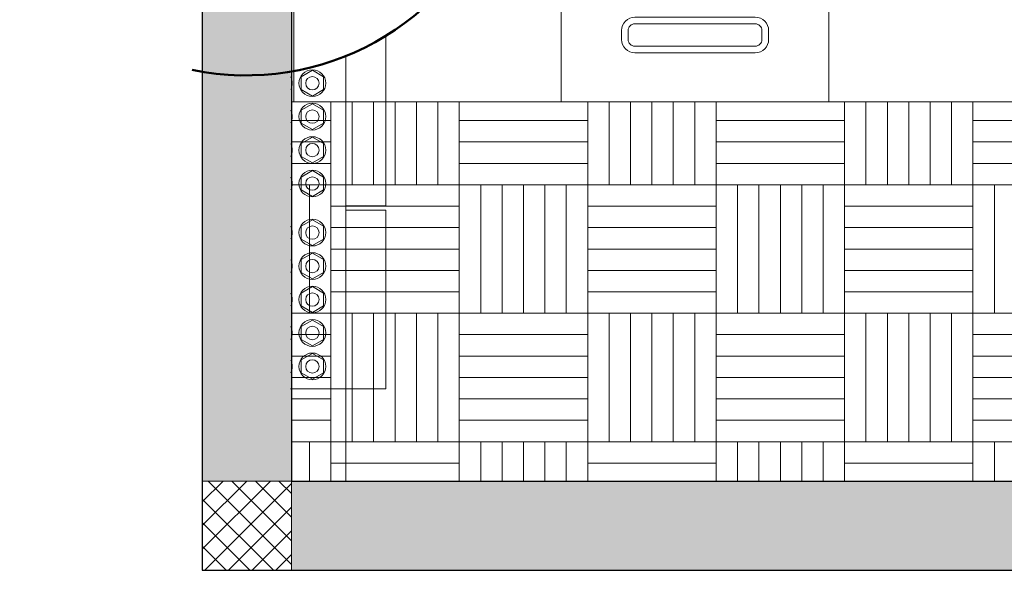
# Model space of a CAD drawing. Header units: millimetres. Extents: x -1435 to 74790, y -2508 to 13830.
# Tile 1 of 95: x -410 to 1799, y 0 to 1234. Entities that reach past the tile are written whole.
import ezdxf
from ezdxf.enums import TextEntityAlignment as Align

# ---------------------------------------------------------------- set-up
doc = ezdxf.new("R2010")
doc.units = ezdxf.units.MM
for name, color, linetype, lineweight, true_color in [('A-CEILING-01', 7, 'Continuous', 5, 0xd56ca8), ('A-CEILING-02', 7, 'Continuous', 5, 0xf27172), ('A-CEILING-03', 7, 'Continuous', 5, 0xfecc66), ('M-MEP-ELLG-LIGHT', 5, 'Continuous', 15, 0x0000ff)]:
    doc.layers.add(name, color=color, linetype=linetype, lineweight=lineweight, true_color=true_color)
for name, color, linetype, lineweight in [('A-LIGHT', 1, 'Continuous', 5), ('A-Wall & Column', 2, 'Continuous', 0), ('ND_26_HATCH', 8, 'Continuous', 13), ('Q-SPCQ', 91, 'Continuous', 9), ('S-BEAM', 12, 'Continuous', 9), ('S-COLS', 52, 'Continuous', 9)]:
    doc.layers.add(name, color=color, linetype=linetype, lineweight=lineweight)
doc.layers.add('RCP LAYOUT', color=9, linetype='Continuous', true_color=0x808080)
doc.styles.get("Standard").update_dxf_attribs({"font": 'arial.ttf'})

# ---------------------------------------------------------------- blocks, each defined once
blk = doc.blocks.new('A$C81f607aa')
at = {"layer": 'ND_26_HATCH', "lineweight": -3, "true_color": 0x808080, "transparency": 33554687}
h = blk.add_hatch(color=8, dxfattribs=at)
h.dxf.hatch_style = 1
h.paths.add_polyline_path([(-15000, 13280), (-15200, 13280), (-15200, 0), (-11010, 0), (-11010, 650), (-10810, 650), (-10810, 850), (-11210, 850), (-11210, 200), (-15000, 200), (-15000, 8735.8), (-15000, 8835.8), (-15000, 9585.8), (-15000, 9685.8), (-15000, 10435.8), (-15000, 10535.8), (-15000, 11285.8), (-15000, 11385.8), (-15000, 12135.8), (-15000, 12235.8)])
h.paths.add_polyline_path([(-15200, 11087.2), (-15000, 11087.2), (-15000, 11287.2), (-15200, 11287.2)], flags=17)
h.paths.add_polyline_path([(-15200, 8211.4), (-15000, 8211.4), (-15000, 8411.4), (-15200, 8411.4)], flags=17)
h.paths.add_polyline_path([(-15200, 5830), (-15000, 5830), (-15000, 6030), (-15200, 6030)], flags=17)
h.paths.add_polyline_path([(-15200, 3420), (-15000, 3420), (-15000, 3620), (-15200, 3620)], flags=17)
h.paths.add_polyline_path([(-15200, 0), (-15000, 0), (-15000, 200), (-15200, 200)], flags=17)
h.paths.add_polyline_path([(-13205, 0.3), (-13005, 0.3), (-13005, 200.3), (-13205, 200.3)], flags=16)
h.paths.add_polyline_path([(-11210, 0), (-11010, 0), (-11010, 200), (-11210, 200)], flags=17)
h.paths.add_polyline_path([(-11010, 650), (-10810, 650), (-10810, 850), (-11010, 850)], flags=17)
at = {"layer": 'ND_26_HATCH', "lineweight": -3, "true_color": 0x808080}
h = blk.add_hatch(dxfattribs=at)
h.set_pattern_fill('ANSI37', color=8, scale=300)
h.set_pattern_definition([(45, (451552.75, 162145.904), (-26.5165043, 26.5165043), []), (135, (451552.75, 162145.904), (-26.5165043, -26.5165043), [])])
h.paths.add_polyline_path([(-15000, 200), (-15200, 200), (-15200, 0), (-15000, 0)])
at = {"layer": 'A-Wall & Column', "color": 8, "lineweight": -3, "true_color": 0x808080}
for p, q in [((-15200, 13480), (-15200, 0)), ((-15000, 13480), (-15000, 200)), ((-15000, 200), (-11210, 200)), ((-15200, 0), (-11010, 0))]:
    blk.add_line(p, q, dxfattribs=at)
at = {"layer": 'A-Wall & Column', "color": 8, "true_color": 0x808080}
blk.add_lwpolyline([(-15200, 0), (-15000, 0), (-15000, 200), (-15200, 200)], close=True, dxfattribs=at)
blk = doc.blocks.new('LIGHT-600X600MM')
at = {"color": 0}
blk.add_line((300, 0), (-300, 0), dxfattribs=at)
blk.add_lwpolyline([(-300, 300), (-300, -300), (300, -300), (300, 300)], close=True, dxfattribs=at)
for points in [[(-165, 160), (-165, 140, 0.414214), (-135, 110), (135, 110, 0.414214), (165, 140), (165, 160, 0.414214), (135, 190), (-135, 190, 0.414214)], [(-150, 160), (-150, 140, 0.414214), (-135, 125), (135, 125, 0.414214), (150, 140), (150, 160, 0.414214), (135, 175), (-135, 175, 0.414214)], [(-165, -160), (-165, -140, -0.414214), (-135, -110), (135, -110, -0.414214), (165, -140), (165, -160, -0.414214), (135, -190), (-135, -190, -0.414214)], [(-150, -160), (-150, -140, -0.414214), (-135, -125), (135, -125, -0.414214), (150, -140), (150, -160, -0.414214), (135, -175), (-135, -175, -0.414214)]]:
    blk.add_lwpolyline(points, format="xyb", close=True, dxfattribs=at)
blk.add_attdef('E', text='', height=100).set_placement((400, 250), align=Align.MIDDLE_CENTER)
blk = doc.blocks.new('A$C98a85b24')
at = {"layer": 'M-MEP-ELLG-LIGHT', "color": 8, "true_color": 0x808080}
blk.add_blockref('LIGHT-600X600MM', (-3085, 1350), dxfattribs=at)
blk = doc.blocks.new('A$C256bf26b')
at = {"layer": 'A-CEILING-03', "true_color": 0x808080}
h = blk.add_hatch(dxfattribs=at)
h.set_pattern_fill('AR-PARQ1', color=8, scale=24)
h.set_pattern_definition([(90, (0, 0), (-288, 288), [288, -288]), (90, (48, 0), (-288, 288), [288, -288]), (90, (96, 0), (-288, 288), [288, -288]), (90, (144, 0), (-288, 288), [288, -288]), (90, (192, 0), (-288, 288), [288, -288]), (90, (240, 0), (-288, 288), [288, -288]), (90, (288, 0), (-288, 288), [288, -288]), (0, (0, 288), (288, -288), [288, -288]), (0, (0, 336), (288, -288), [288, -288]), (0, (0, 384), (288, -288), [288, -288]), (0, (0, 432), (288, -288), [288, -288]), (0, (0, 480), (288, -288), [288, -288]), (0, (0, 528), (288, -288), [288, -288]), (0, (0, 576), (288, -288), [288, -288])])
h.paths.add_polyline_path([(200, 200), (3990, 200), (3990, 850), (7990, 850), (7990, 200), (9805, 200), (9805, 1050), (200, 1050)])
at = {"layer": 'A-CEILING-01', "color": 8, "true_color": 0x808080}
for points in [[(200, 1050), (200, 2970), (4245, 2970), (4245, 3620), (5835, 3620), (5835, 2970), (9805, 2970), (9805, 1050)], [(200, 200), (3990, 200), (3990, 850), (7990, 850), (7990, 200), (9805, 200), (9805, 1050), (200, 1050)]]:
    blk.add_lwpolyline(points, close=True, dxfattribs=at)
at = {"layer": 'A-CEILING-02', "color": 8, "linetype": 'Continuous', "true_color": 0x808080}
for p, q in [((205, 1050), (205, 2970)), ((805, 1050), (805, 2970)), ((1405, 1050), (1405, 2970))]:
    blk.add_line(p, q, dxfattribs=at)
at = {"color": 8, "true_color": 0x808080}
blk.add_blockref('A$C81f607aa', (15200, 0), dxfattribs=at)
at = {"layer": 'A-LIGHT', "color": 8, "true_color": 0x808080}
blk.add_blockref('A$C98a85b24', (4190, 0), dxfattribs=at)
blk = doc.blocks.new('C_Concrete-Circular-Column - 1200mm Dia-V194-RCP-Store 05 at Node L5 Level')
at = {"layer": 'S-COLS', "color": 50, "lineweight": 50}
for start, end in [(98.9508, 180), (180, 302.1681)]:
    blk.add_arc((0, 0), 600, start, end, dxfattribs=at)
blk = doc.blocks.new('Bolt assembly - 112187-2025493-RCP-Store 05 at Node L5 Level')
at = {"layer": 'Q-SPCQ', "color": 7}
blk.add_arc((-521235.1, 143497.5), 30, 331.6117, 28.3816, dxfattribs=at)
blk = doc.blocks.new('Bolt assembly - 112187-V205-RCP-Store 05 at Node L5 Level')
at = {"layer": 'Q-SPCQ', "color": 7}
blk.add_arc((-521235.1, 143422.5), 30, 331.6146, 28.3786, dxfattribs=at)
blk = doc.blocks.new('Bolt assembly - 112187-V206-RCP-Store 05 at Node L5 Level')
at = {"layer": 'Q-SPCQ', "color": 7}
blk.add_arc((-521235.1, 143347.5), 30, 331.6175, 28.3757, dxfattribs=at)
blk = doc.blocks.new('Bolt assembly - 112187-V207-RCP-Store 05 at Node L5 Level')
at = {"layer": 'Q-SPCQ', "color": 7}
blk.add_arc((-521235.1, 143272.5), 30, 331.6204, 28.3728, dxfattribs=at)
blk = doc.blocks.new('Bolt assembly - 112187-V208-RCP-Store 05 at Node L5 Level')
at = {"layer": 'Q-SPCQ', "color": 7}
for p, q in [((-521185.1, 143512), (-521160.1, 143526.4)), ((-521160.1, 143526.4), (-521135.1, 143512)), ((-521185.1, 143483.1), (-521185.1, 143512)), ((-521135.1, 143512), (-521135.1, 143483.1)), ((-521160.1, 143468.7), (-521185.1, 143483.1)), ((-521135.1, 143483.1), (-521160.1, 143468.7))]:
    blk.add_line(p, q, dxfattribs=at)
for radius, start, end in [(30, 89.9961, 269.9961), (30, 269.9961, 89.9961), (15, 89.9961, 269.9961), (15, 269.9961, 89.9961)]:
    blk.add_arc((-521160.1, 143497.5), radius, start, end, dxfattribs=at)
blk = doc.blocks.new('Bolt assembly - 112149-2024255-RCP-Store 05 at Node L5 Level')
at = {"layer": 'Q-SPCQ', "color": 7}
for p, q in [((-521185.1, 142877), (-521160.1, 142891.4)), ((-521160.1, 142891.4), (-521135.1, 142877)), ((-521185.1, 142848.1), (-521185.1, 142877)), ((-521135.1, 142877), (-521135.1, 142848.1)), ((-521160.1, 142833.7), (-521185.1, 142848.1)), ((-521135.1, 142848.1), (-521160.1, 142833.7))]:
    blk.add_line(p, q, dxfattribs=at)
for radius, start, end in [(30, 89.9961, 269.9961), (30, 269.9961, 89.9961), (15, 89.9961, 269.9961), (15, 269.9961, 89.9961)]:
    blk.add_arc((-521160.1, 142862.5), radius, start, end, dxfattribs=at)
blk = doc.blocks.new('Bolt assembly - 112149-V209-RCP-Store 05 at Node L5 Level')
at = {"layer": 'Q-SPCQ', "color": 7}
blk.add_arc((-521235.1, 142862.5), 30, 331.6369, 28.3563, dxfattribs=at)
blk = doc.blocks.new('Bolt assembly - 112149-V210-RCP-Store 05 at Node L5 Level')
at = {"layer": 'Q-SPCQ', "color": 7}
blk.add_arc((-521235.1, 142937.5), 30, 331.634, 28.3592, dxfattribs=at)
blk = doc.blocks.new('Bolt assembly - 112149-V211-RCP-Store 05 at Node L5 Level')
at = {"layer": 'Q-SPCQ', "color": 7}
blk.add_arc((-521235.1, 143012.5), 30, 331.6311, 28.3621, dxfattribs=at)
blk = doc.blocks.new('Bolt assembly - 112149-V212-RCP-Store 05 at Node L5 Level')
at = {"layer": 'Q-SPCQ', "color": 7}
blk.add_arc((-521235.1, 143087.5), 30, 331.6282, 28.3651, dxfattribs=at)
blk = doc.blocks.new('Bolt assembly - 112149-V213-RCP-Store 05 at Node L5 Level')
at = {"layer": 'Q-SPCQ', "color": 7}
blk.add_arc((-521235.1, 143162.5), 30, 331.6253, 28.368, dxfattribs=at)
blk = doc.blocks.new('Family - 112187-2025493-RCP-Store 05 at Node L5 Level')
at = {"layer": 'Q-SPCQ', "color": 7}
blk.add_arc((-521235.1, 143497.5), 30, 331.6117, 28.3816, dxfattribs=at)
blk = doc.blocks.new('Family - 112187-V214-RCP-Store 05 at Node L5 Level')
at = {"layer": 'Q-SPCQ', "color": 7}
blk.add_arc((-521235.1, 143422.5), 30, 331.6146, 28.3786, dxfattribs=at)
blk = doc.blocks.new('Family - 112187-V215-RCP-Store 05 at Node L5 Level')
at = {"layer": 'Q-SPCQ', "color": 7}
blk.add_arc((-521235.1, 143347.5), 30, 331.6175, 28.3757, dxfattribs=at)
blk = doc.blocks.new('Family - 112187-V216-RCP-Store 05 at Node L5 Level')
at = {"layer": 'Q-SPCQ', "color": 7}
blk.add_arc((-521235.1, 143272.5), 30, 331.6204, 28.3728, dxfattribs=at)
blk = doc.blocks.new('Family - 112187-V217-RCP-Store 05 at Node L5 Level')
at = {"layer": 'Q-SPCQ', "color": 7}
for p, q in [((-521185.1, 143512), (-521160.1, 143526.4)), ((-521160.1, 143526.4), (-521135.1, 143512)), ((-521185.1, 143483.1), (-521185.1, 143512)), ((-521135.1, 143512), (-521135.1, 143483.1)), ((-521160.1, 143468.7), (-521185.1, 143483.1)), ((-521135.1, 143483.1), (-521160.1, 143468.7))]:
    blk.add_line(p, q, dxfattribs=at)
for radius, start, end in [(30, 89.9961, 269.9961), (30, 269.9961, 89.9961), (15, 89.9961, 269.9961), (15, 269.9961, 89.9961)]:
    blk.add_arc((-521160.1, 143497.5), radius, start, end, dxfattribs=at)
blk = doc.blocks.new('Family - 112149-2024255-RCP-Store 05 at Node L5 Level')
at = {"layer": 'Q-SPCQ', "color": 7}
for p, q in [((-521185.1, 142877), (-521160.1, 142891.4)), ((-521160.1, 142891.4), (-521135.1, 142877)), ((-521185.1, 142848.1), (-521185.1, 142877)), ((-521135.1, 142877), (-521135.1, 142848.1)), ((-521160.1, 142833.7), (-521185.1, 142848.1)), ((-521135.1, 142848.1), (-521160.1, 142833.7))]:
    blk.add_line(p, q, dxfattribs=at)
for radius, start, end in [(30, 89.9961, 269.9961), (30, 269.9961, 89.9961), (15, 89.9961, 269.9961), (15, 269.9961, 89.9961)]:
    blk.add_arc((-521160.1, 142862.5), radius, start, end, dxfattribs=at)
blk = doc.blocks.new('Family - 112149-V218-RCP-Store 05 at Node L5 Level')
at = {"layer": 'Q-SPCQ', "color": 7}
blk.add_arc((-521235.1, 142862.5), 30, 331.6369, 28.3563, dxfattribs=at)
blk = doc.blocks.new('Family - 112149-V219-RCP-Store 05 at Node L5 Level')
at = {"layer": 'Q-SPCQ', "color": 7}
blk.add_arc((-521235.1, 142937.5), 30, 331.634, 28.3592, dxfattribs=at)
blk = doc.blocks.new('Family - 112149-V220-RCP-Store 05 at Node L5 Level')
at = {"layer": 'Q-SPCQ', "color": 7}
blk.add_arc((-521235.1, 143012.5), 30, 331.6311, 28.3621, dxfattribs=at)
blk = doc.blocks.new('Family - 112149-V221-RCP-Store 05 at Node L5 Level')
at = {"layer": 'Q-SPCQ', "color": 7}
blk.add_arc((-521235.1, 143087.5), 30, 331.6282, 28.3651, dxfattribs=at)
blk = doc.blocks.new('Family - 112149-V222-RCP-Store 05 at Node L5 Level')
at = {"layer": 'Q-SPCQ', "color": 7}
blk.add_arc((-521235.1, 143162.5), 30, 331.6253, 28.368, dxfattribs=at)
blk = doc.blocks.new('DIAL-LT-NDE-ZZ-M3-S-201_rvt-6-RCP-Store 05 at Node L5 Level')
at = {"layer": 'Q-SPCQ', "color": 7}
for p, q in [((-520995.1, 143604.1), (-520995.1, 143222.5)), ((-520995.1, 143604.1), (-520995.1, 143222.5)), ((-521085.1, 143558.8), (-521085.1, 142812.5)), ((-521085.1, 143558.8), (-521085.1, 142812.5)), ((-520995.1, 143222.5), (-521085.1, 143222.5)), ((-520995.1, 143222.5), (-521085.1, 143222.5)), ((-521085.1, 143212.5), (-520995.1, 143212.5)), ((-521085.1, 143212.5), (-520995.1, 143212.5)), ((-520995.1, 143212.5), (-520995.1, 142812.5)), ((-520995.1, 143212.5), (-520995.1, 142812.5)), ((-521085.1, 142812.5), (-521208.8, 142812.5)), ((-521085.1, 142812.5), (-521208.8, 142812.5)), ((-520995.1, 142812.5), (-521085.1, 142812.5)), ((-520995.1, 142812.5), (-521085.1, 142812.5))]:
    blk.add_line(p, q, dxfattribs=at)
at = {"layer": 'S-BEAM', "color": 7}
blk.add_line((-521085.1, 142812.5), (-521085.2, 142605.5), dxfattribs=at)
blk.add_line((-521085.1, 142812.5), (-521085.2, 142605.5), dxfattribs=at)
at = {"lineweight": 9, "rotation": 159.4400489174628}
blk.add_blockref('C_Concrete-Circular-Column - 1200mm Dia-V194-RCP-Store 05 at Node L5 Level', (-521309.1, 144115), dxfattribs=at)
at = {"lineweight": 9}
for name, p in [('Bolt assembly - 112187-V208-RCP-Store 05 at Node L5 Level', (0, 0)), ('Family - 112187-V217-RCP-Store 05 at Node L5 Level', (0, 0)), ('Bolt assembly - 112187-2025493-RCP-Store 05 at Node L5 Level', (0, 0)), ('Family - 112187-2025493-RCP-Store 05 at Node L5 Level', (0, 0)), ('Bolt assembly - 112187-V205-RCP-Store 05 at Node L5 Level', (0, 0)), ('Family - 112187-V214-RCP-Store 05 at Node L5 Level', (0, 0)), ('Bolt assembly - 112187-V208-RCP-Store 05 at Node L5 Level', (0, -75)), ('Family - 112187-V217-RCP-Store 05 at Node L5 Level', (0, -75)), ('Bolt assembly - 112187-V208-RCP-Store 05 at Node L5 Level', (0, -150)), ('Family - 112187-V217-RCP-Store 05 at Node L5 Level', (0, -150)), ('Bolt assembly - 112187-V206-RCP-Store 05 at Node L5 Level', (0, 0)), ('Family - 112187-V215-RCP-Store 05 at Node L5 Level', (0, 0)), ('Bolt assembly - 112187-V208-RCP-Store 05 at Node L5 Level', (0, -225)), ('Family - 112187-V217-RCP-Store 05 at Node L5 Level', (0, -225)), ('Bolt assembly - 112187-V207-RCP-Store 05 at Node L5 Level', (0, 0)), ('Family - 112187-V216-RCP-Store 05 at Node L5 Level', (0, 0)), ('Bolt assembly - 112149-2024255-RCP-Store 05 at Node L5 Level', (0, 300)), ('Family - 112149-2024255-RCP-Store 05 at Node L5 Level', (0, 300)), ('Bolt assembly - 112149-V213-RCP-Store 05 at Node L5 Level', (0, 0)), ('Family - 112149-V222-RCP-Store 05 at Node L5 Level', (0, 0)), ('Bolt assembly - 112149-2024255-RCP-Store 05 at Node L5 Level', (0, 225)), ('Family - 112149-2024255-RCP-Store 05 at Node L5 Level', (0, 225)), ('Bolt assembly - 112149-V212-RCP-Store 05 at Node L5 Level', (0, 0)), ('Family - 112149-V221-RCP-Store 05 at Node L5 Level', (0, 0)), ('Bolt assembly - 112149-2024255-RCP-Store 05 at Node L5 Level', (0, 150)), ('Family - 112149-2024255-RCP-Store 05 at Node L5 Level', (0, 150)), ('Bolt assembly - 112149-V211-RCP-Store 05 at Node L5 Level', (0, 0)), ('Family - 112149-V220-RCP-Store 05 at Node L5 Level', (0, 0)), ('Bolt assembly - 112149-V210-RCP-Store 05 at Node L5 Level', (0, 0)), ('Family - 112149-V219-RCP-Store 05 at Node L5 Level', (0, 0)), ('Bolt assembly - 112149-2024255-RCP-Store 05 at Node L5 Level', (0, 75)), ('Family - 112149-2024255-RCP-Store 05 at Node L5 Level', (0, 75)), ('Bolt assembly - 112149-2024255-RCP-Store 05 at Node L5 Level', (0, 0)), ('Family - 112149-2024255-RCP-Store 05 at Node L5 Level', (0, 0)), ('Bolt assembly - 112149-V209-RCP-Store 05 at Node L5 Level', (0, 0)), ('Family - 112149-V218-RCP-Store 05 at Node L5 Level', (0, 0))]:
    blk.add_blockref(name, p, dxfattribs=at)
blk = doc.blocks.new('A$Cbdc54e46')
at = {"color": 100, "lineweight": 5}
blk.add_blockref('DIAL-LT-NDE-ZZ-M3-S-201_rvt-6-RCP-Store 05 at Node L5 Level', (503706.9, -156235.5), dxfattribs=at)
blk = doc.blocks.new('A$Cf662d679')
blk.add_blockref('A$Cbdc54e46', (0, 0))

msp = doc.modelspace()

# ---------------------------------------------------------------- block references
msp.add_blockref('A$Cf662d679', (17700, 13830))
at = {"layer": 'RCP LAYOUT'}
msp.add_blockref('A$C256bf26b', (0, 0), dxfattribs=at)

doc.saveas('drawing.dxf')
